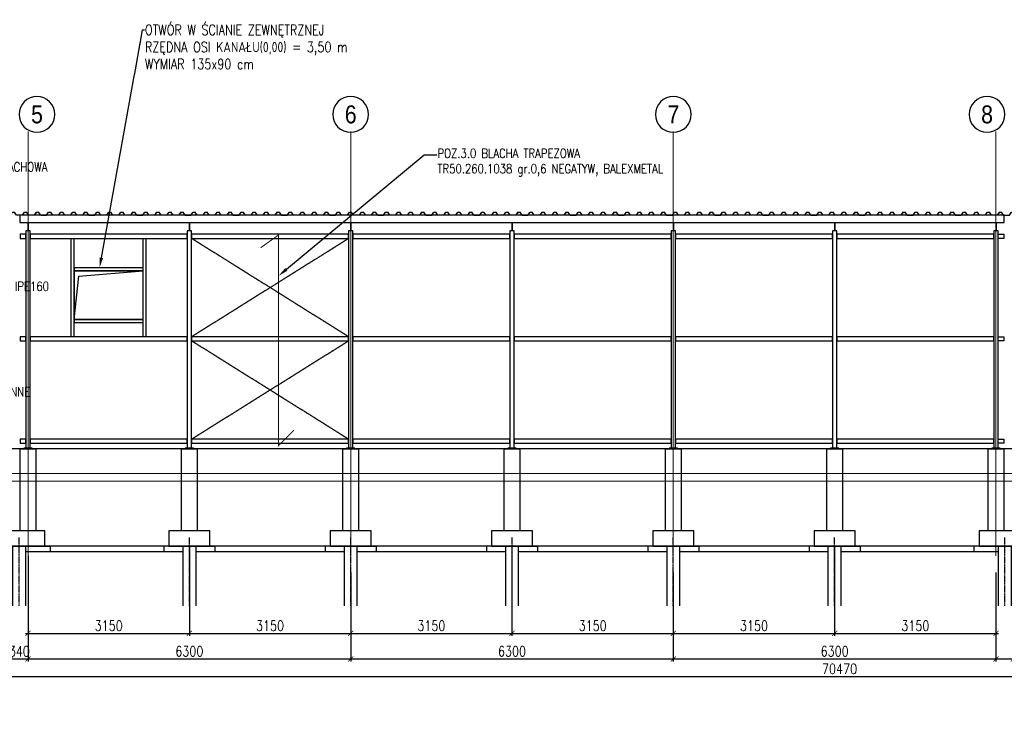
# Model space of a CAD drawing. Header units: millimetres. Extents: x -374129 to 1163271, y -112652 to 695637.
# Tile 228 of 256: x 19078 to 38303, y 50719 to 64180. Entities that reach past the tile are written whole.
import ezdxf
from ezdxf import colors
from ezdxf.entities.mleader import LeaderData, LeaderLine
from ezdxf.enums import TextEntityAlignment as Align
from ezdxf.math import Vec2, Vec3

# ---------------------------------------------------------------- set-up
doc = ezdxf.new("R2010")
doc.units = ezdxf.units.MM
doc.header["$PDMODE"] = 4
doc.linetypes.add('ACAD_ISO04W100', pattern=[30, 24, -3, 0, -3])
doc.linetypes.add('rcad -.-', pattern=[18, 12, -3, 0, -3])
doc.layers.add('A_HATCH', color=251, linetype='Continuous', lineweight=0)
doc.layers.add('KRT_osie', color=55, linetype='ACAD_ISO04W100', lineweight=18)
for name, color, linetype in [('KRT_fund', 3, 'Continuous'), ('KRT_izolacje', 252, 'Continuous'), ('KRT_opisy', 146, 'Continuous'), ('KRT_osie_budopis', 1, 'Continuous'), ('KRT_pale', 7, 'Continuous'), ('KRT_sciany', 2, 'Continuous'), ('KRT_stal', 4, 'Continuous'), ('KRT_technologia', 30, 'Continuous'), ('KRT_wymiary', 4, 'Continuous'), ('KRT_wymiary_100', 4, 'Continuous')]:
    doc.layers.add(name, color=color, linetype=linetype)
doc.styles.add('biuro 1', font='arial.ttf')
doc.styles.add('WYMIAR', font='romans.shx', dxfattribs={"width": 0.8})
doc.linetypes.add('podbeton', pattern='A,0.3,-0.1,[131,ltypeshp.shx,S=0.1,R=0,X=-0.1,Y=0],-0.1,0.3', length=0.8)
doc.linetypes.add('ZIGZAG', pattern='A,0.0001,-0.2,[131,ltypeshp.shx,S=0.2,R=0,X=-0.2,Y=0],-0.4,[131,ltypeshp.shx,S=0.2,R=180,X=0.2,Y=0],-0.2', length=0.8001)
doc.dimstyles.new('KRT_1-100', dxfattribs={"dimscale": 100, "dimtxt": 2, "dimasz": 1, "dimexe": 0.5, "dimexo": 0, "dimgap": 0.5, "dimtad": 1, "dimdec": 1, "dimrnd": 0.1, "dimzin": 9, "dimdsep": 46, "dimtxsty": 'WYMIAR', "dimblk": 'ARCHTICK', "dimcen": 0.09, "dimdle": 0.5, "dimclrd": 1, "dimclre": 252, "dimclrt": 256, "dimadec": 0, "dimazin": 0, "dimtfac": 1, "dimtdec": 1, "dimtmove": 0, "dimatfit": 3, "dimfxl": 1, "dimtolj": 1, "dimtzin": 0, "dimarcsym": 0})

# ---------------------------------------------------------------- blocks, each defined once
blk = doc.blocks.new('TR55')
at = {"color": 0}
for p, q in [((-980, 0), (-992, -16)), ((-980, 0), (-940, 0)), ((-900, -55), (-940, 0)), ((-786, -55), (-745, 0)), ((-745, 0), (-705, 0)), ((-664, -55), (-705, 0)), ((-550, -55), (-510, 0)), ((-510, 0), (-470, 0)), ((-430, -55), (-470, 0)), ((-316, -55), (-275, 0)), ((-275, 0), (-235, 0)), ((-194, -55), (-235, 0)), ((-80, -55), (-40, 0)), ((-40, 0), (0, 0)), ((-900, -55), (-786, -55)), ((-550, -55), (-664, -55)), ((-316, -55), (-430, -55)), ((-80, -55), (-194, -55))]:
    blk.add_line(p, q, dxfattribs=at)
blk = doc.blocks.new('opis_osi')
at = {"linetype": 'Continuous'}
for start, end in [(90, 180), (0, 90), (180, 270), (270, 0)]:
    blk.add_arc((0, -37.5), 35, start, end, dxfattribs=at)
at = {"color": 0, "linetype": 'Continuous', "style": 'biuro 1', "width": 0.85}
blk.add_attdef('AA', text='', height=35, dxfattribs=at).set_placement((0.1, -37.5), align=Align.MIDDLE_CENTER)
blk = doc.blocks.new('pale300')
at = {"color": 1, "linetype": 'rcad -.-', "ltscale": 0.2}
blk.add_line((0, -1165), (0, 169), dxfattribs=at)
at = {"color": 6, "linetype": 'ZIGZAG'}
for points in [[(130, -1165), (130, 0)], [(-130, 0), (-130, -1165)]]:
    blk.add_lwpolyline(points, dxfattribs=at)
blk = doc.blocks.new('slup160')
at = {"layer": 'KRT_stal'}
h = blk.add_hatch(color=256, dxfattribs=at)
h.dxf.hatch_style = 1
h.paths.add_polyline_path([(41, 4420), (-41, 4420), (-41, 4413), (-12, 4413, -0.414214), (-3, 4404), (-3, 4276, -0.414214), (-11, 4267), (-41, 4267), (-41, 4260), (41, 4260), (41, 4267), (12, 4267, -0.414214), (2, 4276), (2, 4404, -0.414214), (11, 4413), (41, 4413)])
for p, q in [((-3, 4404), (-3, 4276)), ((2, 4404), (2, 4276))]:
    blk.add_line(p, q, dxfattribs=at)
for points in [[(-41, 12), (41, 12), (41, 4260), (-41, 4260)], [(-80, 0), (80, 0), (80, 12), (-80, 12)]]:
    blk.add_lwpolyline(points, close=True, dxfattribs=at)
blk = doc.blocks.new('_ArchTick')
at = {"color": 0, "linetype": 'ByBlock', "const_width": 0.15}
blk.add_lwpolyline([(-0.5, -0.5), (0.5, 0.5)], dxfattribs=at)
blk = doc.blocks.new('*D320')
at = {"layer": 'Defpoints', "color": 0, "transparency": 16777216}
for p in [(19240, 53714), (18900, 52443), (19240, 51701)]:
    blk.add_point(p, dxfattribs=at)
at = {"layer": 'KRT_wymiary_100', "color": 252, "lineweight": -2, "transparency": 16777216}
for p, q in [((19240, 53714), (19240, 51651)), ((18900, 52443), (18900, 51651))]:
    blk.add_line(p, q, dxfattribs=at)
at = {"layer": 'KRT_wymiary_100', "color": 1, "lineweight": -2, "transparency": 16777216}
blk.add_line((18850, 51701), (19290, 51701), dxfattribs=at)
at = {"layer": 'KRT_wymiary_100', "color": 1, "lineweight": -2, "transparency": 16777216, "xscale": 100, "yscale": 100, "zscale": 100, "rotation": 180}
blk.add_blockref('_ArchTick', (18900, 51701), dxfattribs=at)
at = {"layer": 'KRT_wymiary_100', "color": 1, "lineweight": -2, "transparency": 16777216, "xscale": 100, "yscale": 100, "zscale": 100}
blk.add_blockref('_ArchTick', (19240, 51701), dxfattribs=at)
at = {"layer": 'KRT_wymiary_100', "transparency": 16777216, "insert": (19070, 51851), "char_height": 200, "attachment_point": 5, "style": 'WYMIAR'}
blk.add_mtext('\\A1;340', dxfattribs=at)
blk = doc.blocks.new('*D321')
at = {"layer": 'Defpoints', "color": 0, "transparency": 16777216}
for p in [(19240, 52435), (25540, 52443), (25540, 51701)]:
    blk.add_point(p, dxfattribs=at)
at = {"layer": 'KRT_wymiary_100', "color": 252, "lineweight": -2, "transparency": 16777216}
for p, q in [((19240, 52435), (19240, 51651)), ((25540, 52443), (25540, 51651))]:
    blk.add_line(p, q, dxfattribs=at)
at = {"layer": 'KRT_wymiary_100', "color": 1, "lineweight": -2, "transparency": 16777216}
blk.add_line((19190, 51701), (25590, 51701), dxfattribs=at)
at = {"layer": 'KRT_wymiary_100', "color": 1, "lineweight": -2, "transparency": 16777216, "xscale": 100, "yscale": 100, "zscale": 100, "rotation": 180}
blk.add_blockref('_ArchTick', (19240, 51701), dxfattribs=at)
at = {"layer": 'KRT_wymiary_100', "color": 1, "lineweight": -2, "transparency": 16777216, "xscale": 100, "yscale": 100, "zscale": 100}
blk.add_blockref('_ArchTick', (25540, 51701), dxfattribs=at)
at = {"layer": 'KRT_wymiary_100', "transparency": 16777216, "insert": (22390, 51851), "char_height": 200, "attachment_point": 5, "style": 'WYMIAR'}
blk.add_mtext('\\A1;6300', dxfattribs=at)
blk = doc.blocks.new('*D322')
at = {"layer": 'Defpoints', "color": 0, "transparency": 16777216}
for p in [(22390, 53902), (19240, 52425), (22390, 52200)]:
    blk.add_point(p, dxfattribs=at)
at = {"layer": 'KRT_wymiary_100', "color": 252, "lineweight": -2, "transparency": 16777216}
for p, q in [((22390, 53902), (22390, 52150)), ((19240, 52425), (19240, 52150))]:
    blk.add_line(p, q, dxfattribs=at)
at = {"layer": 'KRT_wymiary_100', "color": 1, "lineweight": -2, "transparency": 16777216}
blk.add_line((19190, 52200), (22440, 52200), dxfattribs=at)
at = {"layer": 'KRT_wymiary_100', "color": 1, "lineweight": -2, "transparency": 16777216, "xscale": 100, "yscale": 100, "zscale": 100, "rotation": 180}
blk.add_blockref('_ArchTick', (19240, 52200), dxfattribs=at)
at = {"layer": 'KRT_wymiary_100', "color": 1, "lineweight": -2, "transparency": 16777216, "xscale": 100, "yscale": 100, "zscale": 100}
blk.add_blockref('_ArchTick', (22390, 52200), dxfattribs=at)
at = {"layer": 'KRT_wymiary_100', "transparency": 16777216, "insert": (20815, 52350), "char_height": 200, "attachment_point": 5, "style": 'WYMIAR'}
blk.add_mtext('\\A1;3150', dxfattribs=at)
blk = doc.blocks.new('*D323')
at = {"layer": 'Defpoints', "color": 0, "transparency": 16777216}
for p in [(22390, 53902), (25540, 53390), (25540, 52200)]:
    blk.add_point(p, dxfattribs=at)
at = {"layer": 'KRT_wymiary_100', "color": 252, "lineweight": -2, "transparency": 16777216}
for p, q in [((22390, 53902), (22390, 52150)), ((25540, 53390), (25540, 52150))]:
    blk.add_line(p, q, dxfattribs=at)
at = {"layer": 'KRT_wymiary_100', "color": 1, "lineweight": -2, "transparency": 16777216}
blk.add_line((22340, 52200), (25590, 52200), dxfattribs=at)
at = {"layer": 'KRT_wymiary_100', "color": 1, "lineweight": -2, "transparency": 16777216, "xscale": 100, "yscale": 100, "zscale": 100, "rotation": 180}
blk.add_blockref('_ArchTick', (22390, 52200), dxfattribs=at)
at = {"layer": 'KRT_wymiary_100', "color": 1, "lineweight": -2, "transparency": 16777216, "xscale": 100, "yscale": 100, "zscale": 100}
blk.add_blockref('_ArchTick', (25540, 52200), dxfattribs=at)
at = {"layer": 'KRT_wymiary_100', "transparency": 16777216, "insert": (23965, 52350), "char_height": 200, "attachment_point": 5, "style": 'WYMIAR'}
blk.add_mtext('\\A1;3150', dxfattribs=at)
blk = doc.blocks.new('*D324')
at = {"layer": 'Defpoints', "color": 0, "transparency": 16777216}
for p in [(25540, 52435), (31840, 52443), (31840, 51701)]:
    blk.add_point(p, dxfattribs=at)
at = {"layer": 'KRT_wymiary_100', "color": 252, "lineweight": -2, "transparency": 16777216}
for p, q in [((25540, 52435), (25540, 51651)), ((31840, 52443), (31840, 51651))]:
    blk.add_line(p, q, dxfattribs=at)
at = {"layer": 'KRT_wymiary_100', "color": 1, "lineweight": -2, "transparency": 16777216}
blk.add_line((25490, 51701), (31890, 51701), dxfattribs=at)
at = {"layer": 'KRT_wymiary_100', "color": 1, "lineweight": -2, "transparency": 16777216, "xscale": 100, "yscale": 100, "zscale": 100, "rotation": 180}
blk.add_blockref('_ArchTick', (25540, 51701), dxfattribs=at)
at = {"layer": 'KRT_wymiary_100', "color": 1, "lineweight": -2, "transparency": 16777216, "xscale": 100, "yscale": 100, "zscale": 100}
blk.add_blockref('_ArchTick', (31840, 51701), dxfattribs=at)
at = {"layer": 'KRT_wymiary_100', "transparency": 16777216, "insert": (28690, 51851), "char_height": 200, "attachment_point": 5, "style": 'WYMIAR'}
blk.add_mtext('\\A1;6300', dxfattribs=at)
blk = doc.blocks.new('*D325')
at = {"layer": 'Defpoints', "color": 0, "transparency": 16777216}
for p in [(28690, 53902), (25540, 52425), (28690, 52200)]:
    blk.add_point(p, dxfattribs=at)
at = {"layer": 'KRT_wymiary_100', "color": 252, "lineweight": -2, "transparency": 16777216}
for p, q in [((28690, 53902), (28690, 52150)), ((25540, 52425), (25540, 52150))]:
    blk.add_line(p, q, dxfattribs=at)
at = {"layer": 'KRT_wymiary_100', "color": 1, "lineweight": -2, "transparency": 16777216}
blk.add_line((25490, 52200), (28740, 52200), dxfattribs=at)
at = {"layer": 'KRT_wymiary_100', "color": 1, "lineweight": -2, "transparency": 16777216, "xscale": 100, "yscale": 100, "zscale": 100, "rotation": 180}
blk.add_blockref('_ArchTick', (25540, 52200), dxfattribs=at)
at = {"layer": 'KRT_wymiary_100', "color": 1, "lineweight": -2, "transparency": 16777216, "xscale": 100, "yscale": 100, "zscale": 100}
blk.add_blockref('_ArchTick', (28690, 52200), dxfattribs=at)
at = {"layer": 'KRT_wymiary_100', "transparency": 16777216, "insert": (27115, 52350), "char_height": 200, "attachment_point": 5, "style": 'WYMIAR'}
blk.add_mtext('\\A1;3150', dxfattribs=at)
blk = doc.blocks.new('*D326')
at = {"layer": 'Defpoints', "color": 0, "transparency": 16777216}
for p in [(28690, 53902), (31840, 53390), (31840, 52200)]:
    blk.add_point(p, dxfattribs=at)
at = {"layer": 'KRT_wymiary_100', "color": 252, "lineweight": -2, "transparency": 16777216}
for p, q in [((28690, 53902), (28690, 52150)), ((31840, 53390), (31840, 52150))]:
    blk.add_line(p, q, dxfattribs=at)
at = {"layer": 'KRT_wymiary_100', "color": 1, "lineweight": -2, "transparency": 16777216}
blk.add_line((28640, 52200), (31890, 52200), dxfattribs=at)
at = {"layer": 'KRT_wymiary_100', "color": 1, "lineweight": -2, "transparency": 16777216, "xscale": 100, "yscale": 100, "zscale": 100, "rotation": 180}
blk.add_blockref('_ArchTick', (28690, 52200), dxfattribs=at)
at = {"layer": 'KRT_wymiary_100', "color": 1, "lineweight": -2, "transparency": 16777216, "xscale": 100, "yscale": 100, "zscale": 100}
blk.add_blockref('_ArchTick', (31840, 52200), dxfattribs=at)
at = {"layer": 'KRT_wymiary_100', "transparency": 16777216, "insert": (30265, 52350), "char_height": 200, "attachment_point": 5, "style": 'WYMIAR'}
blk.add_mtext('\\A1;3150', dxfattribs=at)
blk = doc.blocks.new('*D327')
at = {"layer": 'Defpoints', "color": 0, "transparency": 16777216}
for p in [(31840, 52435), (38140, 52443), (38140, 51701)]:
    blk.add_point(p, dxfattribs=at)
at = {"layer": 'KRT_wymiary_100', "color": 252, "lineweight": -2, "transparency": 16777216}
for p, q in [((31840, 52435), (31840, 51651)), ((38140, 52443), (38140, 51651))]:
    blk.add_line(p, q, dxfattribs=at)
at = {"layer": 'KRT_wymiary_100', "color": 1, "lineweight": -2, "transparency": 16777216}
blk.add_line((31790, 51701), (38190, 51701), dxfattribs=at)
at = {"layer": 'KRT_wymiary_100', "color": 1, "lineweight": -2, "transparency": 16777216, "xscale": 100, "yscale": 100, "zscale": 100, "rotation": 180}
blk.add_blockref('_ArchTick', (31840, 51701), dxfattribs=at)
at = {"layer": 'KRT_wymiary_100', "color": 1, "lineweight": -2, "transparency": 16777216, "xscale": 100, "yscale": 100, "zscale": 100}
blk.add_blockref('_ArchTick', (38140, 51701), dxfattribs=at)
at = {"layer": 'KRT_wymiary_100', "transparency": 16777216, "insert": (34990, 51851), "char_height": 200, "attachment_point": 5, "style": 'WYMIAR'}
blk.add_mtext('\\A1;6300', dxfattribs=at)
blk = doc.blocks.new('*D328')
at = {"layer": 'Defpoints', "color": 0, "transparency": 16777216}
for p in [(34990, 53902), (31840, 52425), (34990, 52200)]:
    blk.add_point(p, dxfattribs=at)
at = {"layer": 'KRT_wymiary_100', "color": 252, "lineweight": -2, "transparency": 16777216}
for p, q in [((34990, 53902), (34990, 52150)), ((31840, 52425), (31840, 52150))]:
    blk.add_line(p, q, dxfattribs=at)
at = {"layer": 'KRT_wymiary_100', "color": 1, "lineweight": -2, "transparency": 16777216}
blk.add_line((31790, 52200), (35040, 52200), dxfattribs=at)
at = {"layer": 'KRT_wymiary_100', "color": 1, "lineweight": -2, "transparency": 16777216, "xscale": 100, "yscale": 100, "zscale": 100, "rotation": 180}
blk.add_blockref('_ArchTick', (31840, 52200), dxfattribs=at)
at = {"layer": 'KRT_wymiary_100', "color": 1, "lineweight": -2, "transparency": 16777216, "xscale": 100, "yscale": 100, "zscale": 100}
blk.add_blockref('_ArchTick', (34990, 52200), dxfattribs=at)
at = {"layer": 'KRT_wymiary_100', "transparency": 16777216, "insert": (33415, 52350), "char_height": 200, "attachment_point": 5, "style": 'WYMIAR'}
blk.add_mtext('\\A1;3150', dxfattribs=at)
blk = doc.blocks.new('*D329')
at = {"layer": 'Defpoints', "color": 0, "transparency": 16777216}
for p in [(34990, 53902), (38140, 53390), (38140, 52200)]:
    blk.add_point(p, dxfattribs=at)
at = {"layer": 'KRT_wymiary_100', "color": 252, "lineweight": -2, "transparency": 16777216}
for p, q in [((34990, 53902), (34990, 52150)), ((38140, 53390), (38140, 52150))]:
    blk.add_line(p, q, dxfattribs=at)
at = {"layer": 'KRT_wymiary_100', "color": 1, "lineweight": -2, "transparency": 16777216}
blk.add_line((34940, 52200), (38190, 52200), dxfattribs=at)
at = {"layer": 'KRT_wymiary_100', "color": 1, "lineweight": -2, "transparency": 16777216, "xscale": 100, "yscale": 100, "zscale": 100, "rotation": 180}
blk.add_blockref('_ArchTick', (34990, 52200), dxfattribs=at)
at = {"layer": 'KRT_wymiary_100', "color": 1, "lineweight": -2, "transparency": 16777216, "xscale": 100, "yscale": 100, "zscale": 100}
blk.add_blockref('_ArchTick', (38140, 52200), dxfattribs=at)
at = {"layer": 'KRT_wymiary_100', "transparency": 16777216, "insert": (36565, 52350), "char_height": 200, "attachment_point": 5, "style": 'WYMIAR'}
blk.add_mtext('\\A1;3150', dxfattribs=at)
blk = doc.blocks.new('*D346')
at = {"layer": 'Defpoints', "color": 0, "transparency": 16777216}
for p in [(38140, 52443), (38480, 51937), (38480, 51701)]:
    blk.add_point(p, dxfattribs=at)
at = {"layer": 'KRT_wymiary_100', "color": 252, "lineweight": -2, "transparency": 16777216}
for p, q in [((38140, 52443), (38140, 51651)), ((38480, 51937), (38480, 51651))]:
    blk.add_line(p, q, dxfattribs=at)
at = {"layer": 'KRT_wymiary_100', "color": 1, "lineweight": -2, "transparency": 16777216}
for p, q in [((38090, 51701), (38530, 51701)), ((39233, 51701), (38480, 51701))]:
    blk.add_line(p, q, dxfattribs=at)
at = {"layer": 'KRT_wymiary_100', "color": 1, "lineweight": -2, "transparency": 16777216, "xscale": 100, "yscale": 100, "zscale": 100, "rotation": 180}
blk.add_blockref('_ArchTick', (38140, 51701), dxfattribs=at)
at = {"layer": 'KRT_wymiary_100', "color": 1, "lineweight": -2, "transparency": 16777216, "xscale": 100, "yscale": 100, "zscale": 100}
blk.add_blockref('_ArchTick', (38480, 51701), dxfattribs=at)
at = {"layer": 'KRT_wymiary_100', "transparency": 16777216, "insert": (38977, 51851), "char_height": 200, "attachment_point": 5, "style": 'WYMIAR'}
blk.add_mtext('\\A1;340', dxfattribs=at)
blk = doc.blocks.new('*D376')
at = {"layer": 'Defpoints', "color": 0, "transparency": 16777216}
for p in [(-150, 52111), (70320, 51863), (70320, 51359)]:
    blk.add_point(p, dxfattribs=at)
at = {"layer": 'KRT_wymiary', "color": 252, "lineweight": -2, "transparency": 16777216}
for p, q in [((-150, 52111), (-150, 51309)), ((70320, 51863), (70320, 51309))]:
    blk.add_line(p, q, dxfattribs=at)
at = {"layer": 'KRT_wymiary', "color": 1, "lineweight": -2, "transparency": 16777216}
blk.add_line((-200, 51359), (70370, 51359), dxfattribs=at)
at = {"layer": 'KRT_wymiary', "color": 1, "lineweight": -2, "transparency": 16777216, "xscale": 100, "yscale": 100, "zscale": 100, "rotation": 180}
blk.add_blockref('_ArchTick', (-150, 51359), dxfattribs=at)
at = {"layer": 'KRT_wymiary', "color": 1, "lineweight": -2, "transparency": 16777216, "xscale": 100, "yscale": 100, "zscale": 100}
blk.add_blockref('_ArchTick', (70320, 51359), dxfattribs=at)
at = {"layer": 'KRT_wymiary', "transparency": 16777216, "insert": (35085, 51509), "char_height": 200, "attachment_point": 5, "style": 'WYMIAR'}
blk.add_mtext('\\A1;70470', dxfattribs=at)

msp = doc.modelspace()

# ---------------------------------------------------------------- linework, layer by layer
at = {"layer": 'A_HATCH', "color": 3}
msp.add_line((0, 55321.74), (70851.38, 55321.74), dxfattribs=at)
at = {"layer": 'A_HATCH', "color": 1}
msp.add_line((0, 55171.74), (70851.38, 55171.74), dxfattribs=at)
at = {"layer": 'KRT_fund', "color": 1, "linetype": 'ACAD_ISO04W100', "ltscale": 0.2}
for p, q in [((25499, 57991.74), (22431, 59911.74)), ((22431, 57991.74), (25499, 59911.74)), ((22431, 55991.74), (25499, 57911.74)), ((25499, 55991.74), (22431, 57911.74))]:
    msp.add_line(p, q, dxfattribs=at)
at = {"layer": 'KRT_opisy', "color": 1, "const_width": 20}
msp.add_lwpolyline([(23782.13, 59728.27), (24132.13, 59978.27), (24132.13, 55867.18), (24432.13, 56167.18)], dxfattribs=at)
at = {"layer": 'KRT_sciany', "color": 2}
for p, q in [((70170, 55801.74), (150, 55801.74)), ((70720, 53901.74), (400, 53901.74))]:
    msp.add_line(p, q, dxfattribs=at)
at = {"layer": 'KRT_stal'}
msp.add_lwpolyline([(19080, 60221.74), (38300, 60221.74), (38300, 60361.74), (19080, 60361.74)], close=True, dxfattribs=at)
at = {"layer": 'KRT_stal', "color": 1}
for points in [[(19090, 59911.74), (19199, 59911.74), (19199, 59991.74), (19090, 59991.74)], [(19281, 59911.74), (22349, 59911.74), (22349, 59991.74), (19281, 59991.74)], [(22431, 59911.74), (25499, 59911.74), (25499, 59991.74), (22431, 59991.74)], [(25581, 59911.74), (28649, 59911.74), (28649, 59991.74), (25581, 59991.74)], [(28731, 59911.74), (31799, 59911.74), (31799, 59991.74), (28731, 59991.74)], [(31881, 59911.74), (34949, 59911.74), (34949, 59991.74), (31881, 59991.74)], [(35031, 59911.74), (38099, 59911.74), (38099, 59991.74), (35031, 59991.74)], [(38294.5, 59911.74), (38185.5, 59911.74), (38185.5, 59991.74), (38294.5, 59991.74)], [(20140, 58266.74), (21490, 58266.74), (21490, 58326.74), (20140, 58326.74)], [(19090, 57911.74), (19199, 57911.74), (19199, 57991.74), (19090, 57991.74)], [(19281, 57911.74), (22349, 57911.74), (22349, 57991.74), (19281, 57991.74)], [(22431, 57911.74), (25499, 57911.74), (25499, 57991.74), (22431, 57991.74)], [(25581, 57911.74), (28649, 57911.74), (28649, 57991.74), (25581, 57991.74)], [(28731, 57911.74), (31799, 57911.74), (31799, 57991.74), (28731, 57991.74)], [(31881, 57911.74), (34949, 57911.74), (34949, 57991.74), (31881, 57991.74)], [(35031, 57911.74), (38099, 57911.74), (38099, 57991.74), (35031, 57991.74)], [(38294.5, 57911.74), (38185.5, 57911.74), (38185.5, 57991.74), (38294.5, 57991.74)], [(19090, 55911.74), (19199, 55911.74), (19199, 55991.74), (19090, 55991.74)], [(19281, 55911.74), (22349, 55911.74), (22349, 55991.74), (19281, 55991.74)], [(22431, 55911.74), (25499, 55911.74), (25499, 55991.74), (22431, 55991.74)], [(25581, 55911.74), (28649, 55911.74), (28649, 55991.74), (25581, 55991.74)], [(28731, 55911.74), (31799, 55911.74), (31799, 55991.74), (28731, 55991.74)], [(31881, 55911.74), (34949, 55911.74), (34949, 55991.74), (31881, 55991.74)], [(35031, 55911.74), (38099, 55911.74), (38099, 55991.74), (35031, 55991.74)], [(38294.5, 55911.74), (38185.5, 55911.74), (38185.5, 55991.74), (38294.5, 55991.74)]]:
    msp.add_lwpolyline(points, close=True, dxfattribs=at)
at = {"layer": 'KRT_technologia'}
msp.add_line((20140, 58326.74), (20234.71, 59173.94), dxfattribs=at)

# ---------------------------------------------------------------- block references
at = {"layer": 'KRT_izolacje', "color": 8}
for p in [(19447.82, 60421.74), (20387.82, 60421.74), (21327.82, 60421.74), (22267.82, 60421.74), (23207.82, 60421.74), (24147.82, 60421.74), (25087.82, 60421.74), (26027.82, 60421.74), (26967.82, 60421.74), (27907.82, 60421.74), (28847.82, 60421.74), (29787.82, 60421.74), (30727.82, 60421.74), (31667.82, 60421.74), (32607.82, 60421.74), (33547.82, 60421.74), (34487.82, 60421.74), (35427.82, 60421.74), (36367.82, 60421.74), (37307.82, 60421.74), (38247.82, 60421.74), (39187.82, 60421.74)]:
    msp.add_blockref('TR55', p, dxfattribs=at)
at = {"layer": 'KRT_osie_budopis', "color": 3, "xscale": 10, "yscale": 10, "zscale": 10}
for p, values in [((19415, 62706.63), {'AA': '5'}), ((25540, 62706.63), {'AA': '6'}), ((31840, 62706.63), {'AA': '7'}), ((37965, 62706.63), {'AA': '8'})]:
    msp.add_blockref('opis_osi', p, dxfattribs=at).add_auto_attribs(values)
at = {"layer": 'KRT_stal'}
for p in [(19240, 55801.74), (22390, 55801.74), (25540, 55801.74), (28690, 55801.74), (31840, 55801.74), (34990, 55801.74), (38140, 55801.74)]:
    msp.add_blockref('slup160', p, dxfattribs=at)

# ---------------------------------------------------------------- leaders
at = {"layer": 'KRT_opisy', "color": 1}
ml = msp.add_multileader_mtext('Standard', dxfattribs=at)
ml.set_content('\\C54;POZ.3.5 STĘŻENIE ŚCIENNE ', style='WYMIAR')
ml.set_leader_properties()
ml.build(insert=Vec2(0, 0))
ml.multileader.update_dxf_attribs({"dogleg_length": 0.36, "arrow_head_size": 200, "scale": 100})
ctx = ml.context
ctx.base_point, ctx.scale, ctx.char_height, ctx.arrow_head_size, ctx.landing_gap_size, ctx.plane_origin = Vec3(4529.42, 61665.82), 100, 180, 200, 9, Vec3(-37440.97, -20773.81)
notes = []
notes.append((ctx, [(0, (1, 1, 0), (4493.42, 61665.82), (1, 0), 36, [(0, [(3495.35, 59721.27)], 0, [])])]))
ctx.mtext.insert, ctx.mtext.width, ctx.mtext.defined_height, ctx.mtext.flow_direction = Vec3(4538.42, 61755.82), 2657.9479, 1300.46, 5
ml = msp.add_multileader_mtext('Standard', dxfattribs=at)
ml.set_content('\\C54;POZ.3.0 BLACHA TRAPEZOWA {\\H0.8x;\\C6;\\P}\\C6;TR50.260.1038 gr.0,6 NEGATYW, BALEXMETAL ', style='WYMIAR')
ml.set_leader_properties()
ml.build(insert=Vec2(0, 0))
ml.multileader.update_dxf_attribs({"dogleg_length": 0.36, "arrow_head_size": 200, "scale": 100})
ctx = ml.context
ctx.base_point, ctx.scale, ctx.char_height, ctx.arrow_head_size, ctx.landing_gap_size, ctx.plane_origin = Vec3(27225.3, 61541.21), 100, 180, 200, 9, Vec3(-5530.01, -24015.67)
notes.append((ctx, [(0, (1, 1, 0), (26977.76, 61541.21), (1, 0), 247.54, [(1, [(24132.13, 59179.47)], 0, [])])]))
ctx.mtext.insert, ctx.mtext.width, ctx.mtext.defined_height, ctx.mtext.flow_direction = Vec3(27234.3, 61661.21), 5639.0794, 1400.46, 5
ml = msp.add_multileader_mtext('Standard', dxfattribs=at)
ml.set_content('{\\C2;POZ.3.3 PŁATEW DACHOWA}', style='WYMIAR')
ml.set_leader_properties()
ml.build(insert=Vec2(0, 0))
ml.multileader.update_dxf_attribs({"dogleg_length": 0.36, "arrow_head_size": 200, "scale": 100})
ctx = ml.context
ctx.base_point, ctx.scale, ctx.char_height, ctx.arrow_head_size, ctx.landing_gap_size, ctx.plane_origin = Vec3(16991.4, 61306.69), 100, 180, 200, 9, Vec3(-21279.78, -21222.93)
notes.append((ctx, [(0, (1, 1, 0), (16955.4, 61306.69), (1, 0), 36, [(0, [(16049.38, 60301.19)], 0, [])])]))
ctx.mtext.insert, ctx.mtext.width, ctx.mtext.defined_height, ctx.mtext.flow_direction = Vec3(17000.4, 61396.69), 2657.9479, 1300.46, 5
ml = msp.add_multileader_mtext('Standard', dxfattribs=at)
ml.set_content('{\\C2;POZ.3.1 SŁUP STALOWY IPE160}', style='WYMIAR')
ml.set_leader_properties()
ml.build(insert=Vec2(0, 0))
ml.multileader.update_dxf_attribs({"dogleg_length": 0.36, "arrow_head_size": 200, "scale": 100})
ctx = ml.context
ctx.base_point, ctx.scale, ctx.char_height, ctx.arrow_head_size, ctx.landing_gap_size, ctx.plane_origin = Vec3(16602.1, 58975.51), 100, 180, 200, 9, Vec3(-19791.88, -23040.01)
notes.append((ctx, [(0, (1, 1, 0), (16566.1, 58975.51), (1, 0), 36, [(1, [(15709, 59669.05)], 0, [])])]))
ctx.mtext.insert, ctx.mtext.width, ctx.mtext.defined_height, ctx.mtext.flow_direction = Vec3(16611.1, 59065.51), 1971.2586, 1300.46, 5
ml = msp.add_multileader_mtext('Standard', dxfattribs=at)
ml.set_content('\\C54;POZ.3.4 RYGLE ŚCIENNE ', style='WYMIAR')
ml.set_leader_properties()
ml.build(insert=Vec2(0, 0))
ml.multileader.update_dxf_attribs({"dogleg_length": 0.36, "arrow_head_size": 200, "scale": 100})
ctx = ml.context
ctx.base_point, ctx.scale, ctx.char_height, ctx.arrow_head_size, ctx.landing_gap_size, ctx.plane_origin = Vec3(16917.43, 56914.92), 100, 180, 200, 9, Vec3(-14345.93, -23638.15)
notes.append((ctx, [(0, (1, 1, 0), (16881.43, 56914.92), (1, 0), 36, [(0, [(16305.52, 55991.74), (16234.42, 57991.74)], 0, [])])]))
ctx.mtext.insert, ctx.mtext.width, ctx.mtext.defined_height, ctx.mtext.flow_direction = Vec3(16926.43, 57004.92), 1754.4091, 1300.46, 5
ml = msp.add_multileader_mtext('Standard', dxfattribs=at)
ml.set_content('\\C54;POZ.1.7 PODWALINA FUNDAMENTOWA 15x190cm', style='WYMIAR')
ml.set_leader_properties()
ml.build(insert=Vec2(0, 0))
ml.multileader.update_dxf_attribs({"dogleg_length": 0.36, "arrow_head_size": 200, "scale": 100})
ctx = ml.context
ctx.base_point, ctx.scale, ctx.char_height, ctx.arrow_head_size, ctx.landing_gap_size, ctx.plane_origin = Vec3(5820.13, 50860.39), 100, 180, 200, 9, Vec3(-30868.89, -28018.32)
notes.append((ctx, [(0, (1, 1, 0), (5784.13, 50860.39), (1, 0), 36, [(1, [(4195.72, 54183.21)], 0, [])])]))
ctx.mtext.insert, ctx.mtext.width, ctx.mtext.defined_height, ctx.mtext.flow_direction = Vec3(5829.13, 50950.39), 3482.7917, 1400.46, 5
for ctx, leaders in notes:
    for number, flags, end, landing, length, lines in leaders:
        leader = LeaderData()
        leader.index, (leader.has_last_leader_line, leader.has_dogleg_vector, leader.attachment_direction) = number, flags
        leader.last_leader_point, leader.dogleg_vector, leader.dogleg_length = Vec3(end), Vec3(landing), length
        for number, points, colour, breaks in lines:
            line = LeaderLine()
            line.index, line.vertices, line.color, line.breaks = number, Vec3.list(points), colors.encode_raw_color(colour), breaks
            leader.lines.append(line)
        ctx.leaders.append(leader)

# ---------------------------------------------------------------- next in the draw order: leaders
ml = msp.add_multileader_mtext('Standard', dxfattribs=at)
ml.set_content('\\C54;WARSTWY GRUNTU WEDŁUG PROJEKTU WZMOCNIENIA PODŁOŻA:\\P\\pi-3,l3,t3;{\\fSymbol|b0|i0|c2|p18;·^I}nB [Po/Pr] gr.40cm\\P{\\fSymbol|b0|i0|c2|p18;·^I}TŁUCZEŃ, ROZKRUSZ BETONOWY gr.30cm\\P{\\fSymbol|b0|i0|c2|p18;·^I}GRUNT RODZIMY \\fArial|b0|i0|c238|p34;\\W1;G\\fSymbol|b0|i0|c2|p18;p\\fArial|b0|i0|c238|p34;/G\\fSymbol|b0|i0|c2|p18;p\\fArial|b0|i0|c238|p34;z pl/tpl', style='WYMIAR')
ml.set_leader_properties()
ml.build(insert=Vec2(0, 0))
ml.multileader.update_dxf_attribs({"text_left_attachment_type": 6, "text_right_attachment_type": 6, "dogleg_length": 0.36, "arrow_head_size": 200, "scale": 100})
ctx = ml.context
ctx.base_point, ctx.scale, ctx.char_height, ctx.arrow_head_size, ctx.landing_gap_size, ctx.plane_origin = Vec3(-8776.91, 52138.72), 100, 200, 200, 9, Vec3(-44267.87, -29913.25)
ctx.left_attachment, ctx.right_attachment = 6, 6
notes = []
notes.append((ctx, [(0, (1, 1, 0), (-8812.91, 52138.72), (1, 0), 36, [(1, [(-8812.91, 54511.74)], 0, [])])]))
ctx.mtext.insert, ctx.mtext.width, ctx.mtext.defined_height, ctx.mtext.flow_direction = Vec3(-8767.91, 52394.12), 6873.6004, 1534.23, 5
ctx.mtext.has_bg_fill, ctx.mtext.bg_color, ctx.mtext.bg_scale_factor, ctx.mtext.bg_transparency, ctx.mtext.use_window_bg_color = 1, -1027028792, 1.5, 0, 1
for ctx, leaders in notes:
    for number, flags, end, landing, length, lines in leaders:
        leader = LeaderData()
        leader.index, (leader.has_last_leader_line, leader.has_dogleg_vector, leader.attachment_direction) = number, flags
        leader.last_leader_point, leader.dogleg_vector, leader.dogleg_length = Vec3(end), Vec3(landing), length
        for number, points, colour, breaks in lines:
            line = LeaderLine()
            line.index, line.vertices, line.color, line.breaks = number, Vec3.list(points), colors.encode_raw_color(colour), breaks
            leader.lines.append(line)
        ctx.leaders.append(leader)

# ---------------------------------------------------------------- next in the draw order: linework, layer by layer
at = {"layer": 'KRT_fund', "color": 1, "linetype": 'podbeton'}
for p, q in [((19570, 53901.74), (19670, 53901.74)), ((19670, 53901.74), (19670, 53801.74)), ((21890, 53901.74), (21890, 53801.74)), ((21990, 53901.74), (21890, 53901.74)), ((22790, 53901.74), (22890, 53901.74)), ((22890, 53901.74), (22890, 53801.74)), ((25040, 53901.74), (25040, 53801.74)), ((25140, 53901.74), (25040, 53901.74)), ((25040, 53901.74), (25040, 53801.74)), ((25140, 53901.74), (25040, 53901.74)), ((25940, 53901.74), (26040, 53901.74)), ((25940, 53901.74), (26040, 53901.74)), ((26040, 53901.74), (26040, 53801.74)), ((26040, 53901.74), (26040, 53801.74)), ((28190, 53901.74), (28190, 53801.74)), ((28290, 53901.74), (28190, 53901.74)), ((28190, 53901.74), (28190, 53801.74)), ((28290, 53901.74), (28190, 53901.74)), ((29090, 53901.74), (29190, 53901.74)), ((29090, 53901.74), (29190, 53901.74)), ((29190, 53901.74), (29190, 53801.74)), ((29190, 53901.74), (29190, 53801.74)), ((31340, 53901.74), (31340, 53801.74)), ((31440, 53901.74), (31340, 53901.74)), ((32240, 53901.74), (32340, 53901.74)), ((32340, 53901.74), (32340, 53801.74)), ((34490, 53901.74), (34490, 53801.74)), ((34590, 53901.74), (34490, 53901.74)), ((34490, 53901.74), (34490, 53801.74)), ((34590, 53901.74), (34490, 53901.74)), ((35390, 53901.74), (35490, 53901.74)), ((35390, 53901.74), (35490, 53901.74)), ((35490, 53901.74), (35490, 53801.74)), ((35490, 53901.74), (35490, 53801.74)), ((37710, 53901.74), (37710, 53801.74)), ((37810, 53901.74), (37710, 53901.74)), ((19200, 53801.74), (19400, 53801.74)), ((19370, 53801.74), (19670, 53801.74)), ((19670, 53801.74), (22260.04, 53801.74)), ((22520, 53801.74), (22890, 53801.74)), ((22890, 53801.74), (25410.04, 53801.74)), ((25670, 53801.74), (26040, 53801.74)), ((25670, 53801.74), (26040, 53801.74)), ((26040, 53801.74), (28560.04, 53801.74)), ((28820, 53801.74), (29190, 53801.74)), ((28820, 53801.74), (29190, 53801.74)), ((29190, 53801.74), (31710.04, 53801.74)), ((31970, 53801.74), (32340, 53801.74)), ((32340, 53801.74), (34860.04, 53801.74)), ((35120, 53801.74), (35490, 53801.74)), ((35120, 53801.74), (35490, 53801.74)), ((35490, 53801.74), (38180.04, 53801.74))]:
    msp.add_line(p, q, dxfattribs=at)
at = {"layer": 'KRT_fund', "color": 2}
for points in [[(19090, 54201.74), (19090, 55801.74), (19390, 55801.74), (19390, 54201.74)], [(22240, 54201.74), (22240, 55801.74), (22540, 55801.74), (22540, 54201.74)], [(25390, 54201.74), (25390, 55801.74), (25690, 55801.74), (25690, 54201.74)], [(25390, 54201.74), (25390, 55801.74), (25690, 55801.74), (25690, 54201.74)], [(28540, 54201.74), (28540, 55801.74), (28840, 55801.74), (28840, 54201.74)], [(28540, 54201.74), (28540, 55801.74), (28840, 55801.74), (28840, 54201.74)], [(31690, 54201.74), (31690, 55801.74), (31990, 55801.74), (31990, 54201.74)], [(34840, 54201.74), (34840, 55801.74), (35140, 55801.74), (35140, 54201.74)], [(34840, 54201.74), (34840, 55801.74), (35140, 55801.74), (35140, 54201.74)], [(37990, 54201.74), (37990, 55801.74), (38290, 55801.74), (38290, 54201.74)], [(19570, 53901.74), (19570, 54201.74), (18570, 54201.74), (18570, 53901.74)], [(22790, 53901.74), (22790, 54201.74), (21990, 54201.74), (21990, 53901.74)], [(25940, 53901.74), (25940, 54201.74), (25140, 54201.74), (25140, 53901.74)], [(25940, 53901.74), (25940, 54201.74), (25140, 54201.74), (25140, 53901.74)], [(29090, 53901.74), (29090, 54201.74), (28290, 54201.74), (28290, 53901.74)], [(29090, 53901.74), (29090, 54201.74), (28290, 54201.74), (28290, 53901.74)], [(32240, 53901.74), (32240, 54201.74), (31440, 54201.74), (31440, 53901.74)], [(35390, 53901.74), (35390, 54201.74), (34590, 54201.74), (34590, 53901.74)], [(35390, 53901.74), (35390, 54201.74), (34590, 54201.74), (34590, 53901.74)], [(38810, 53901.74), (38810, 54201.74), (37810, 54201.74), (37810, 53901.74)]]:
    msp.add_lwpolyline(points, close=True, dxfattribs=at)
at = {"layer": 'KRT_osie', "ltscale": 0.5}
for p, q in [((19240, 61997.09), (19240, 53714.43)), ((19240, 61997.09), (19240, 53714.43)), ((25540, 61997.09), (25540, 53714.43)), ((25540, 61997.09), (25540, 53714.43)), ((31840, 61997.09), (31840, 53714.43)), ((31840, 61997.09), (31840, 53714.43)), ((38140, 61997.09), (38140, 53714.43)), ((38140, 61997.09), (38140, 53714.43))]:
    msp.add_line(p, q, dxfattribs=at)

# ---------------------------------------------------------------- next in the draw order: block references
at = {"layer": 'KRT_pale'}
for p in [(19070.02, 53901.74), (22390.02, 53901.74), (25540.02, 53901.74), (25540.02, 53901.74), (28690.02, 53901.74), (28690.02, 53901.74), (31840.02, 53901.74), (34990.02, 53901.74), (38310.02, 53901.74)]:
    msp.add_blockref('pale300', p, dxfattribs=at)

# ---------------------------------------------------------------- next in the draw order: dimensions: what is measured, and where the dimension line sits
at = {"layer": 'KRT_wymiary'}
dim = msp.add_linear_dim(base=(70320, 51359.04), p1=(-150, 52110.95), p2=(70320, 51862.55), dimstyle='KRT_1-100', dxfattribs=at)
dim.commit()
dim.dimension.update_dxf_attribs({"geometry": '*D376', "text_midpoint": (35085, 51509.04)})
at = {"layer": 'KRT_wymiary_100'}
for base, p1, p2, picture, middle in [((22390, 52200.11), (19240, 52425.47), (22390, 53901.74), '*D322', (20815, 52350.11)), ((25540, 52200.11), (22390, 53901.74), (25540, 53389.91), '*D323', (23965, 52350.11)), ((28690, 52200.11), (25540, 52425.47), (28690, 53901.74), '*D325', (27115, 52350.11)), ((31840, 52200.11), (28690, 53901.74), (31840, 53389.91), '*D326', (30265, 52350.11)), ((34990, 52200.11), (31840, 52425.47), (34990, 53901.74), '*D328', (33415, 52350.11)), ((38140, 52200.11), (34990, 53901.74), (38140, 53389.91), '*D329', (36565, 52350.11))]:
    dim = msp.add_linear_dim(base=base, p1=p1, p2=p2, dimstyle='KRT_1-100', dxfattribs=at)
    dim.commit()
    dim.dimension.update_dxf_attribs({"geometry": picture, "text_midpoint": middle})
for base, p1, p2, picture, middle in [((19240, 51701.16), (18900, 52443.43), (19240, 53714.43), '*D320', (19070, 51701.16)), ((38480, 51701.16), (38140, 52443.43), (38480, 51936.71), '*D346', (38977.4, 51701.16))]:
    dim = msp.add_linear_dim(base=base, p1=p1, p2=p2, dimstyle='KRT_1-100', override={"dimtmove": 1}, dxfattribs=at)
    dim.commit()
    dim.dimension.update_dxf_attribs({"geometry": picture, "text_midpoint": middle, "dimtype": 160})
for base, p1, p2, picture, middle in [((25540, 51701.16), (19240, 52435.05), (25540, 52443.43), '*D321', (22390, 51851.16)), ((31840, 51701.16), (25540, 52435.05), (31840, 52443.43), '*D324', (28690, 51851.16)), ((38140, 51701.16), (31840, 52435.05), (38140, 52443.43), '*D327', (34990, 51851.16))]:
    dim = msp.add_linear_dim(base=base, p1=p1, p2=p2, dimstyle='KRT_1-100', override={"dimtmove": 1}, dxfattribs=at)
    dim.commit()
    dim.dimension.update_dxf_attribs({"geometry": picture, "text_midpoint": middle})

# ---------------------------------------------------------------- next in the draw order: leaders
at = {"layer": 'KRT_opisy', "color": 1}
ml = msp.add_multileader_mtext('Standard', dxfattribs=at)
ml.set_content('\\C54;OTWÓR W ŚCIANIE ZEWNĘTRZNEJ\\PRZĘDNA OSI KANAŁU(0,00) = 3,50 m\\PWYMIAR 135x90 cm\\fArial|b0|i0|c238|p34;\\W1; ', style='WYMIAR')
ml.set_leader_properties()
ml.build(insert=Vec2(0, 0))
ml.multileader.update_dxf_attribs({"text_right_attachment_type": 6, "dogleg_length": 0.36, "arrow_head_size": 200, "scale": 100})
ctx = ml.context
ctx.base_point, ctx.scale, ctx.char_height, ctx.arrow_head_size, ctx.landing_gap_size, ctx.plane_origin = Vec3(8574.05, 63979.87), 100, 200, 200, 9, Vec3(-21732.78, -29195.3)
ctx.right_attachment = 6
notes = []
notes.append((ctx, [(0, (1, 1, 0), (8538.05, 63979.87), (1, 0), 36, [(1, [(7696.68, 59336.74)], 0, [])])]))
ctx.mtext.insert, ctx.mtext.width, ctx.mtext.defined_height, ctx.mtext.flow_direction = Vec3(8583.05, 64079.87), 5076.6338, 1534.23, 5
ctx.mtext.has_bg_fill, ctx.mtext.bg_color, ctx.mtext.bg_scale_factor, ctx.mtext.bg_transparency, ctx.mtext.use_window_bg_color = 1, -1027028792, 1.5, 0, 1
for ctx, leaders in notes:
    for number, flags, end, landing, length, lines in leaders:
        leader = LeaderData()
        leader.index, (leader.has_last_leader_line, leader.has_dogleg_vector, leader.attachment_direction) = number, flags
        leader.last_leader_point, leader.dogleg_vector, leader.dogleg_length = Vec3(end), Vec3(landing), length
        for number, points, colour, breaks in lines:
            line = LeaderLine()
            line.index, line.vertices, line.color, line.breaks = number, Vec3.list(points), colors.encode_raw_color(colour), breaks
            leader.lines.append(line)
        ctx.leaders.append(leader)

# ---------------------------------------------------------------- next in the draw order: linework, layer by layer
at = {"layer": 'KRT_stal', "color": 1}
for points in [[(20080, 57991.74), (20080, 59911.74)], [(20140, 57991.74), (20140, 59911.74)]]:
    msp.add_lwpolyline(points, dxfattribs=at)

# ---------------------------------------------------------------- next in the draw order: leaders
at = {"layer": 'KRT_opisy', "color": 1}
ml = msp.add_multileader_mtext('Standard', dxfattribs=at)
ml.set_content('\\C54;OTWÓR W ŚCIANIE ZEWNĘTRZNEJ\\PRZĘDNA OSI KANAŁU(0,00) = 3,50 m\\PWYMIAR 135x90 cm\\fArial|b0|i0|c238|p34;\\W1; ', style='WYMIAR')
ml.set_leader_properties()
ml.build(insert=Vec2(0, 0))
ml.multileader.update_dxf_attribs({"text_right_attachment_type": 6, "dogleg_length": 0.36, "arrow_head_size": 200, "scale": 100})
ctx = ml.context
ctx.base_point, ctx.scale, ctx.char_height, ctx.arrow_head_size, ctx.landing_gap_size, ctx.plane_origin = Vec3(21514.05, 63979.87), 100, 200, 200, 9, Vec3(-8792.78, -29195.3)
ctx.right_attachment = 6
notes = []
notes.append((ctx, [(0, (1, 1, 0), (21478.05, 63979.87), (1, 0), 36, [(1, [(20636.68, 59336.74)], 0, [])])]))
ctx.mtext.insert, ctx.mtext.width, ctx.mtext.defined_height, ctx.mtext.flow_direction = Vec3(21523.05, 64079.87), 5076.6338, 1534.23, 5
ctx.mtext.has_bg_fill, ctx.mtext.bg_color, ctx.mtext.bg_scale_factor, ctx.mtext.bg_transparency, ctx.mtext.use_window_bg_color = 1, -1027028792, 1.5, 0, 1
for ctx, leaders in notes:
    for number, flags, end, landing, length, lines in leaders:
        leader = LeaderData()
        leader.index, (leader.has_last_leader_line, leader.has_dogleg_vector, leader.attachment_direction) = number, flags
        leader.last_leader_point, leader.dogleg_vector, leader.dogleg_length = Vec3(end), Vec3(landing), length
        for number, points, colour, breaks in lines:
            line = LeaderLine()
            line.index, line.vertices, line.color, line.breaks = number, Vec3.list(points), colors.encode_raw_color(colour), breaks
            leader.lines.append(line)
        ctx.leaders.append(leader)

# ---------------------------------------------------------------- next in the draw order: linework, layer by layer
at = {"layer": 'KRT_stal', "color": 1}
for points in [[(21490, 57991.74), (21490, 59911.74)], [(21550, 57991.74), (21550, 59911.74)]]:
    msp.add_lwpolyline(points, dxfattribs=at)
msp.add_lwpolyline([(20140, 59276.74), (21490, 59276.74), (21490, 59336.74), (20140, 59336.74)], close=True, dxfattribs=at)
at = {"layer": 'KRT_technologia'}
msp.add_line((20234.71, 59173.94), (21490, 59276.74), dxfattribs=at)
msp.add_lwpolyline([(20140, 58326.74), (21490, 58326.74), (21490, 59276.74), (20140, 59276.74)], close=True, dxfattribs=at)

doc.saveas('drawing.dxf')
